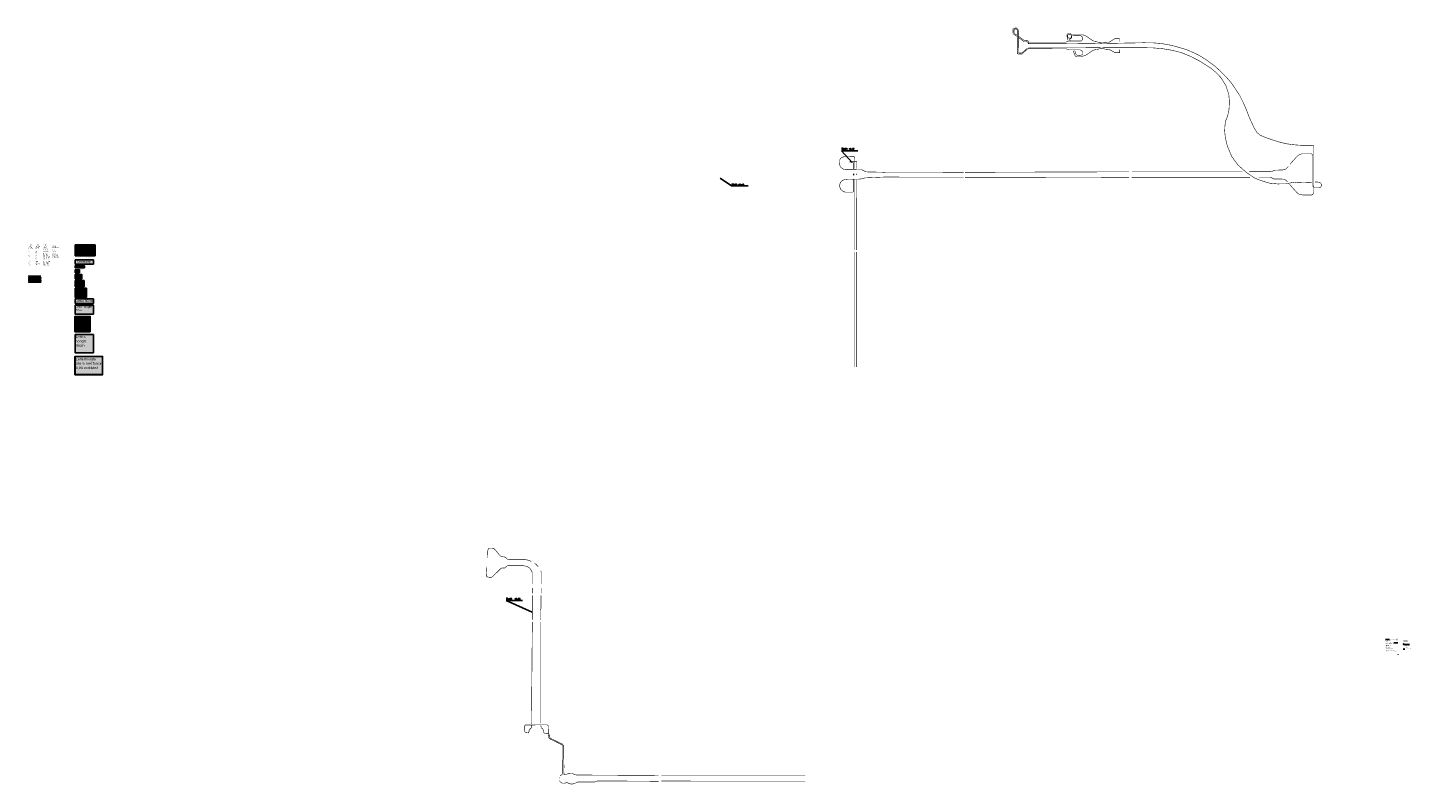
# Model space of a CAD drawing. Header units: metres. Extents: x 361 to 51037, y -10671 to 4094.
# Tile 1 of 2: x 361 to 18396, y -5756 to 4094. Entities that reach past the tile are written whole.
import ezdxf
from ezdxf.enums import TextEntityAlignment as Align

# ---------------------------------------------------------------- set-up
doc = ezdxf.new("R2010")
doc.units = ezdxf.units.M
doc.linetypes.add('ACAD_ISO03W100', pattern=[30, 12, -18])
doc.layers.add('Tekenwerk', color=18, linetype='Continuous')
doc.styles.add('SASBO', font='TXT.SHX')
doc.styles.add('style1', font='swiss.ttf')
doc.styles.add('TXT', font='technic_.ttf', dxfattribs={"width": 0.9, "height": 1.35})

# ---------------------------------------------------------------- blocks, each defined once
blk = doc.blocks.new('Tekstbord type A')
h = blk.add_hatch(color=2)
edge = h.paths.add_edge_path()
edge.add_line((3.5, -20), (56.5, -20))
edge.add_arc((56.5, -16.5), 3.5, 270, 360)
edge.add_line((60, -16.5), (60, 16.5))
edge.add_arc((56.5, 16.5), 3.5, 0, 90)
edge.add_line((56.5, 20), (3.5, 20))
edge.add_arc((3.5, 16.5), 3.5, 90, 180)
edge.add_line((0, 16.5), (0, -16.5))
edge.add_arc((3.5, -16.5), 3.5, 180, 270)
blk.add_lwpolyline([(3.5, -20), (56.5, -20, 0.4142136), (60, -16.5), (60, 16.5, 0.4142136), (56.5, 20), (3.5, 20, 0.4142136), (0, 16.5), (0, -16.5, 0.4142136)], format="xyb", close=True)
at = {"color": 18, "const_width": 1}
blk.add_lwpolyline([(3.5, -17.5), (56.5, -17.5, 0.4142136), (57.5, -16.5), (57.5, 16.5, 0.4142136), (56.5, 17.5), (3.5, 17.5, 0.4142136), (2.5, 16.5), (2.5, -16.5, 0.4142136)], format="xyb", close=True, dxfattribs=at)
blk = doc.blocks.new('Tekstbord type B')
h = blk.add_hatch(color=2)
edge = h.paths.add_edge_path()
edge.add_line((3.5, -30), (86.5, -30))
edge.add_arc((86.5, -26.5), 3.5, 270, 360)
edge.add_line((90, -26.5), (90, 26.5))
edge.add_arc((86.5, 26.5), 3.5, 0, 90)
edge.add_line((86.5, 30), (3.5, 30))
edge.add_arc((3.5, 26.5), 3.5, 90, 180)
edge.add_line((0, 26.5), (0, -26.5))
edge.add_arc((3.5, -26.5), 3.5, 180, 270)
blk.add_lwpolyline([(3.5, -30), (86.5, -30, 0.4142136), (90, -26.5), (90, 26.5, 0.4142136), (86.5, 30), (3.5, 30, 0.4142136), (0, 26.5), (0, -26.5, 0.4142136)], format="xyb", close=True)
at = {"color": 18, "const_width": 1}
blk.add_lwpolyline([(3.5, -27.5), (86.5, -27.5, 0.4142136), (87.5, -26.5), (87.5, 26.5, 0.4142136), (86.5, 27.5), (3.5, 27.5, 0.4142136), (2.5, 26.5), (2.5, -26.5, 0.4142136)], format="xyb", close=True, dxfattribs=at)
blk = doc.blocks.new('Tekstbord type C')
h = blk.add_hatch(color=2)
edge = h.paths.add_edge_path()
edge.add_line((3.5, -40), (116.5, -40))
edge.add_arc((116.5, -36.5), 3.5, 270, 360)
edge.add_line((120, -36.5), (120, 36.5))
edge.add_arc((116.5, 36.5), 3.5, 0, 90)
edge.add_line((116.5, 40), (3.5, 40))
edge.add_arc((3.5, 36.5), 3.5, 90, 180)
edge.add_line((0, 36.5), (0, -36.5))
edge.add_arc((3.5, -36.5), 3.5, 180, 270)
blk.add_lwpolyline([(3.5, -40), (116.5, -40, 0.4142136), (120, -36.5), (120, 36.5, 0.4142136), (116.5, 40), (3.5, 40, 0.4142136), (0, 36.5), (0, -36.5, 0.4142136)], format="xyb", close=True)
at = {"color": 18, "const_width": 1}
blk.add_lwpolyline([(3.5, -37.5), (116.5, -37.5, 0.4142136), (117.5, -36.5), (117.5, 36.5, 0.4142136), (116.5, 37.5), (3.5, 37.5, 0.4142136), (2.5, 36.5), (2.5, -36.5, 0.4142136)], format="xyb", close=True, dxfattribs=at)
blk = doc.blocks.new('Tekstbord type D')
h = blk.add_hatch(color=2)
edge = h.paths.add_edge_path()
edge.add_line((3.5, -60), (146.5, -60))
edge.add_arc((146.5, -56.5), 3.5, 270, 360)
edge.add_line((150, -56.5), (150, 56.5))
edge.add_arc((146.5, 56.5), 3.5, 0, 90)
edge.add_line((146.5, 60), (3.5, 60))
edge.add_arc((3.5, 56.5), 3.5, 90, 180)
edge.add_line((0, 56.5), (0, -56.5))
edge.add_arc((3.5, -56.5), 3.5, 180, 270)
blk.add_lwpolyline([(3.5, -60), (146.5, -60, 0.4142136), (150, -56.5), (150, 56.5, 0.4142136), (146.5, 60), (3.5, 60, 0.4142136), (0, 56.5), (0, -56.5, 0.4142136)], format="xyb", close=True)
at = {"color": 18, "const_width": 1}
blk.add_lwpolyline([(3.5, -57.5), (146.5, -57.5, 0.4142136), (147.5, -56.5), (147.5, 56.5, 0.4142136), (146.5, 57.5), (3.5, 57.5, 0.4142136), (2.5, 56.5), (2.5, -56.5, 0.4142136)], format="xyb", close=True, dxfattribs=at)
blk = doc.blocks.new('Tekstbord type E')
h = blk.add_hatch(color=2)
edge = h.paths.add_edge_path()
edge.add_line((3.5, -30), (236.5, -30))
edge.add_arc((236.5, -26.5), 3.5, 270, 360)
edge.add_line((240, -26.5), (240, 26.5))
edge.add_arc((236.5, 26.5), 3.5, 0, 90)
edge.add_line((236.5, 30), (3.5, 30))
edge.add_arc((3.5, 26.5), 3.5, 90, 180)
edge.add_line((0, 26.5), (0, -26.5))
edge.add_arc((3.5, -26.5), 3.5, 180, 270)
blk.add_lwpolyline([(3.5, -30), (236.5, -30, 0.4142136), (240, -26.5), (240, 26.5, 0.4142136), (236.5, 30), (3.5, 30, 0.4142136), (0, 26.5), (0, -26.5, 0.4142136)], format="xyb", close=True)
at = {"color": 18, "const_width": 1}
blk.add_lwpolyline([(3.5, -27.5), (236.5, -27.5, 0.4142136), (237.5, -26.5), (237.5, 26.5, 0.4142136), (236.5, 27.5), (3.5, 27.5, 0.4142136), (2.5, 26.5), (2.5, -26.5, 0.4142136)], format="xyb", close=True, dxfattribs=at)
blk = doc.blocks.new('Tekstbord type F')
h = blk.add_hatch(color=2)
edge = h.paths.add_edge_path()
edge.add_line((3.5, -60), (236.5, -60))
edge.add_arc((236.5, -56.5), 3.5, 270, 360)
edge.add_line((240, -56.5), (240, 56.5))
edge.add_arc((236.5, 56.5), 3.5, 0, 90)
edge.add_line((236.5, 60), (3.5, 60))
edge.add_arc((3.5, 56.5), 3.5, 90, 180)
edge.add_line((0, 56.5), (0, -56.5))
edge.add_arc((3.5, -56.5), 3.5, 180, 270)
blk.add_lwpolyline([(3.5, -60), (236.5, -60, 0.4142136), (240, -56.5), (240, 56.5, 0.4142136), (236.5, 60), (3.5, 60, 0.4142136), (0, 56.5), (0, -56.5, 0.4142136)], format="xyb", close=True)
at = {"color": 18, "const_width": 1}
blk.add_lwpolyline([(3.5, -57.5), (236.5, -57.5, 0.4142136), (237.5, -56.5), (237.5, 56.5, 0.4142136), (236.5, 57.5), (3.5, 57.5, 0.4142136), (2.5, 56.5), (2.5, -56.5, 0.4142136)], format="xyb", close=True, dxfattribs=at)
blk = doc.blocks.new('Tekstbord type G')
h = blk.add_hatch(color=2)
edge = h.paths.add_edge_path()
edge.add_line((3.5, -120), (236.5, -120))
edge.add_arc((236.5, -116.5), 3.5, 270, 360)
edge.add_line((240, -116.5), (240, 116.5))
edge.add_arc((236.5, 116.5), 3.5, 0, 90)
edge.add_line((236.5, 120), (3.5, 120))
edge.add_arc((3.5, 116.5), 3.5, 90, 180)
edge.add_line((0, 116.5), (0, -116.5))
edge.add_arc((3.5, -116.5), 3.5, 180, 270)
blk.add_lwpolyline([(3.5, -120), (236.5, -120, 0.4142136), (240, -116.5), (240, 116.5, 0.4142136), (236.5, 120), (3.5, 120, 0.4142136), (0, 116.5), (0, -116.5, 0.4142136)], format="xyb", close=True)
at = {"color": 18, "const_width": 1}
blk.add_lwpolyline([(3.5, -117.5), (236.5, -117.5, 0.4142136), (237.5, -116.5), (237.5, 116.5, 0.4142136), (236.5, 117.5), (3.5, 117.5, 0.4142136), (2.5, 116.5), (2.5, -116.5, 0.4142136)], format="xyb", close=True, dxfattribs=at)
blk = doc.blocks.new('Tekst omleiding 240cm')
h = blk.add_hatch(color=2)
edge = h.paths.add_edge_path()
edge.add_line((4, -30), (237, -30))
edge.add_arc((237, -26), 3.5, 270, 360)
edge.add_line((240, -26), (240, 26))
edge.add_arc((237, 26), 3.5, 0, 90)
edge.add_line((237, 30), (4, 30))
edge.add_arc((4, 26), 3.5, 90, 180)
edge.add_line((0, 26), (0, -26))
edge.add_arc((4, -26), 3.5, 180, 270)
blk.add_lwpolyline([(4, -30), (236, -30, 0.414214), (240, -26), (240, 26, 0.414214), (236, 30), (4, 30, 0.414214), (0, 26), (0, -26, 0.414214)], format="xyb", close=True)
at = {"color": 18, "const_width": 1}
blk.add_lwpolyline([(4, -28), (236, -28, 0.414214), (238, -26), (238, 26, 0.414214), (236, 28), (4, 28, 0.414214), (2, 26), (2, -26, 0.414214)], format="xyb", close=True, dxfattribs=at)
at = {"color": 18, "style": 'style1'}
blk.add_text('Omleiding', height=30, dxfattribs=at).set_placement((23, -11))
blk = doc.blocks.new('Tekst Omleiding 120cm')
h = blk.add_hatch(color=2)
edge = h.paths.add_edge_path()
edge.add_line((2, -15), (118, -15))
edge.add_arc((118, -13), 1.75, 270, 360)
edge.add_line((120, -13), (120, 13))
edge.add_arc((118, 13), 1.75, 0, 90)
edge.add_line((118, 15), (2, 15))
edge.add_arc((2, 13), 1.75, 90, 180)
edge.add_line((0, 13), (0, -13))
edge.add_arc((2, -13), 1.75, 180, 270)
blk.add_lwpolyline([(2, -15), (118, -15, 0.414214), (120, -13), (120, 13, 0.414214), (118, 15), (2, 15, 0.414214), (0, 13), (0, -13, 0.414214)], format="xyb", close=True)
at = {"color": 18, "const_width": 0.5}
blk.add_lwpolyline([(2, -14), (118, -14, 0.414214), (119, -13), (119, 13, 0.414214), (118, 14), (2, 14, 0.414214), (1, 13), (1, -13, 0.414214)], format="xyb", close=True, dxfattribs=at)
at = {"color": 18, "style": 'style1'}
blk.add_text('Omleiding', height=15, dxfattribs=at).set_placement((12, -6))
blk = doc.blocks.new('tekstbord_klapbord')
h = blk.add_hatch(color=2)
h.paths.add_polyline_path([(198, 200), (2, 200, 0.414214), (0, 198), (0, 2, 0.414214), (2, 0), (198, 0, 0.414214), (200, 2), (200, 198, 0.414214)])
h.paths.add_polyline_path([(198, 197), (198, 3, -0.414214), (197, 2), (3, 2, -0.414214), (2, 3), (2, 197, -0.414214), (3, 198), (197, 198, -0.414214)], flags=16)
h.paths.add_polyline_path([(197, 196), (197, 4, -0.414214), (196, 3), (4, 3, -0.414214), (3, 4), (3, 196, -0.414214), (4, 197), (196, 197, -0.414214)], flags=0)
h = blk.add_hatch(color=18)
h.paths.add_polyline_path([(197, 198), (3, 198, 0.414214), (2, 197), (2, 3, 0.414214), (3, 2), (197, 2, 0.414214), (198, 3), (198, 197, 0.414214)])
h.paths.add_polyline_path([(197, 196), (197, 4, -0.414214), (196, 3), (4, 3, -0.414214), (3, 4), (3, 196, -0.414214), (4, 197), (196, 197, -0.414214)], flags=16)
for points in [[(2, 200), (198, 200, -0.414214), (200, 198), (200, 2, -0.414214), (198, 0), (2, 0, -0.414214), (0, 2), (0, 198, -0.414214)], [(3, 198), (197, 198, -0.414214), (198, 197), (198, 3, -0.414214), (197, 2), (3, 2, -0.414214), (2, 3), (2, 197, -0.414214)], [(4, 197), (196, 197, -0.414214), (197, 196), (197, 4, -0.414214), (196, 3), (4, 3, -0.414214), (3, 4), (3, 196, -0.414214)]]:
    blk.add_lwpolyline(points, format="xyb", close=True)
blk = doc.blocks.new('tekstbord type H')
h = blk.add_hatch(color=2)
h.paths.add_polyline_path([(358, 240), (2, 240, 0.414214), (0, 238), (0, 2, 0.414214), (2, 0), (358, 0, 0.414214), (360, 2), (360, 238, 0.414214)])
h.paths.add_polyline_path([(358, 237), (358, 3, -0.414214), (357, 2), (3, 2, -0.414214), (2, 3), (2, 237, -0.414214), (3, 238), (357, 238, -0.414214)], flags=16)
h.paths.add_polyline_path([(357, 236), (357, 4, -0.414214), (356, 3), (4, 3, -0.414214), (3, 4), (3, 236, -0.414214), (4, 237), (356, 237, -0.414214)], flags=0)
h = blk.add_hatch(color=18)
h.paths.add_polyline_path([(357, 238), (3, 238, 0.414214), (2, 237), (2, 3, 0.414214), (3, 2), (357, 2, 0.414214), (358, 3), (358, 237, 0.414214)])
h.paths.add_polyline_path([(357, 236), (357, 4, -0.414214), (356, 3), (4, 3, -0.414214), (3, 4), (3, 236, -0.414214), (4, 237), (356, 237, -0.414214)], flags=16)
for points in [[(2, 240), (358, 240, -0.414214), (360, 238), (360, 2, -0.414214), (358, 0), (2, 0, -0.414214), (0, 2), (0, 238, -0.414214)], [(3, 238), (357, 238, -0.414214), (358, 237), (358, 3, -0.414214), (357, 2), (3, 2, -0.414214), (2, 3), (2, 237, -0.414214)], [(4, 237), (356, 237, -0.414214), (357, 236), (357, 4, -0.414214), (356, 3), (4, 3, -0.414214), (3, 4), (3, 236, -0.414214)]]:
    blk.add_lwpolyline(points, format="xyb", close=True)
blk = doc.blocks.new('Tabel Letterhoogtes borden')
for points in [[(0, 144), (0, 0)], [(0, 144), (262, 144)], [(0, 131), (262, 131)], [(0, 118), (262, 118)], [(0, 105), (262, 105)], [(0, 92), (262, 92)], [(0, 78), (262, 78)], [(0, 65), (262, 65)], [(0, 52), (262, 52)], [(0, 39), (262, 39)], [(0, 26), (262, 26)], [(0, 13), (262, 13)], [(0, 0), (262, 0)], [(43, 144), (43, 0)], [(149, 144), (149, 0)], [(168, 131), (168, 0)], [(187, 144), (187, 0)], [(205, 131), (205, 0)], [(224, 144), (224, 0)], [(262, 144), (262, 0)]]:
    blk.add_lwpolyline(points)
at = {"color": 5, "style": 'style1'}
for s, p in [('A**', (191, 122)), ('305', (190, 109)), ('170', (190, 96)), ('140', (190, 83)), ('140', (190, 69)), ('110', (190, 56)), ('110', (190, 43)), ('50', (192, 17)), ('80', (192, 30)), ('36', (192, 4))]:
    blk.add_text(s, height=5, dxfattribs=at).set_placement(p)
at = {"color": 5, "char_height": 5, "style": 'style1'}
for s, insert, width, attachment_point in [('{\\C256;Max snelheid}', (2, 140), 210.29, 1), ('{\\C256;Wegcategorie}', (45, 140), 210.29, 1), ('{\\C256;Nationale stroomweg}', (45, 114), 210.29, 1), ('{\\C256;Regionale stroomweg}', (45, 101), 210.29, 1), ('{\\C256;Gebiedsontsluitingsweg bubeko}', (45, 88), 210.29, 1), ('{\\C256;Gebiedsontsluitingsweg bibeko}', (45, 75), 210.29, 1), ('{\\C256;Erftoegangsweg bubeko}', (45, 62), 210.29, 1), ('{\\C256;Gebiedsontsluitingsweg bibeko}', (45, 49), 210.29, 1), ('{\\C256;Erftoegangsweg bibeko}', (45, 35), 210.29, 1), ('{\\C256;Fietspad *}', (45, 22), 210.29, 1), ('{\\C256;Voetpad *}', (45, 9), 210.29, 1), ('{\\C256;Permanent}', (152, 140), 210.29, 1), ('{\\C256;360}', (158, 111), 18.67, 5), ('{\\C256;200}', (158, 98), 18.67, 5), ('{\\C256;170}', (158, 85), 18.67, 5), ('{\\C256;170}', (158, 72), 18.67, 5), ('{\\C256;140}', (158, 59), 18.67, 5), ('{\\C256;140}', (158, 46), 18.67, 5), ('{\\C256;110}', (158, 33), 18.67, 5), ('{\\C256;50}', (158, 20), 18.67, 5), ('{\\C256;36}', (158, 7), 18.67, 5), ('{\\C256;A}', (156, 127), 210.29, 1), ('{\\C256;270}', (177, 111), 18.67, 5), ('{\\C256;150}', (177, 98), 18.67, 5), ('{\\C256;128}', (177, 85), 18.67, 5), ('{\\C256;128}', (177, 72), 18.67, 5), ('{\\C256;105}', (177, 59), 18.67, 5), ('{\\C256;105}', (177, 46), 18.67, 5), ('{\\C256;83}', (177, 33), 18.67, 5), ('{\\C256;38}', (177, 20), 18.67, 5), ('{\\C256;27}', (177, 7), 18.67, 5), ('{\\C256;a}', (175, 127), 210.29, 1), ('{\\C256;Tijdelijk}', (193, 140), 210.29, 1), ('{\\C256;229}', (215, 111), 18.67, 5), ('{\\C256;128}', (215, 98), 18.67, 5), ('{\\C256;105}', (215, 85), 18.67, 5), ('{\\C256;105}', (215, 72), 18.67, 5), ('{\\C256;83}', (215, 59), 18.67, 5), ('{\\C256;83}', (215, 46), 18.67, 5), ('{\\C256;60}', (215, 33), 18.67, 5), ('{\\C256;38}', (215, 20), 18.67, 5), ('{\\C256;27}', (215, 7), 18.67, 5), ('{\\C256;a}', (213, 127), 210.29, 1), ('{\\C256;Routebord}', (227, 140), 210.29, 1), ('{\\C256;270}', (243, 111), 37.5, 5), ('{\\C256;270}', (243, 98), 37.5, 5), ('{\\C256;270}', (243, 85), 37.5, 5), ('{\\C256;270}', (243, 72), 37.5, 5), ('{\\C256;270}', (243, 59), 37.5, 5), ('{\\C256;270}', (243, 46), 37.5, 5), ('{\\C256;180}', (243, 33), 37.5, 5), ('{\\C256;180}', (243, 20), 37.5, 5), ('{\\C256;180}', (243, 7), 37.5, 5), ("{\\C256;* indien tekst op hetzelfde bord als voor auto's dan de letterhoogte van die voor de auto's gebruiken.}", (45, -4), 210.29, 1), ('{\\C256;** Officieel mag je de tekst verkleinen met factor 0,94}', (45, -21), 210.29, 1)]:
    blk.add_mtext(s, dxfattribs=dict(at, insert=insert, width=width, attachment_point=attachment_point))
at = {"char_height": 5, "width": 210.29, "attachment_point": 1, "style": 'style1'}
for s, insert in [('100 / 120 ', (2, 114)), ('100  ', (2, 101)), ('80', (2, 88)), ('70 ', (2, 75)), ('60 ', (2, 62)), ('50', (2, 49)), ('30', (2, 35))]:
    blk.add_mtext(s, dxfattribs=dict(at, insert=insert))
blk = doc.blocks.new('titel1')
h = blk.add_hatch(color=30)
h.paths.add_polyline_path([(-169, 8, 0.414214), (-170, 7), (-170, 1, 0.414214), (-169, 0), (-158, 0), (-154, 4), (-158, 8)])
h.paths.add_polyline_path([(-169, 8, 0.414214), (-170, 7), (-170, 1, 0.412693), (-169, 0), (-158, 0), (-155, 4), (-159, 8)], flags=16)
h.paths.add_polyline_path([(-164, 7), (-159, 7), (-159, 5), (-161, 5), (-162, 1), (-164, 1), (-162, 5), (-165, 5)], flags=0)
h.paths.add_polyline_path([(-167, 7), (-166, 3), (-166, 3), (-165, 5), (-163, 5), (-165, 1), (-167, 1), (-168, 7)], flags=0)
blk.add_hatch(color=5).paths.add_polyline_path([(0, 0), (0, 8), (-158, 8), (-158, 8), (-155, 4), (-158, 0), (-158, 0)])
at = {"color": 5}
blk.add_lwpolyline([(0, 8), (-158, 8), (-158, 8), (-155, 4), (-158, 0), (-158, 0), (0, 0), (0, 8)], close=True, dxfattribs=at)
at = {"color": 5, "insert": (-4, 4), "char_height": 3, "width": 100.17, "attachment_point": 6, "style": 'style1'}
blk.add_mtext('{\\C255;LEGENDA}', dxfattribs=at)
blk = doc.blocks.new('titel2')
h = blk.add_hatch(color=30)
h.paths.add_polyline_path([(-169, 8, 0.414214), (-170, 7), (-170, 1, 0.414214), (-169, 0), (-158, 0), (-154, 4), (-158, 8)])
h.paths.add_polyline_path([(-169, 8, 0.414214), (-170, 7), (-170, 1, 0.412693), (-169, 0), (-158, 0), (-155, 4), (-159, 8)], flags=16)
h.paths.add_polyline_path([(-164, 7), (-159, 7), (-159, 5), (-161, 5), (-162, 1), (-164, 1), (-162, 5), (-165, 5)], flags=0)
h.paths.add_polyline_path([(-167, 7), (-166, 3), (-166, 3), (-165, 5), (-163, 5), (-165, 1), (-167, 1), (-168, 7)], flags=0)
blk.add_hatch(color=5).paths.add_polyline_path([(0, 0), (0, 8), (-158, 8), (-158, 8), (-155, 4), (-158, 0), (-158, 0)])
at = {"color": 5}
blk.add_lwpolyline([(0, 8), (-158, 8), (-158, 8), (-155, 4), (-158, 0), (-158, 0), (0, 0), (0, 8)], close=True, dxfattribs=at)
at = {"color": 5, "insert": (-4, 4), "char_height": 3, "width": 100.17, "attachment_point": 6, "style": 'style1'}
blk.add_mtext('{\\C255;BIJBEHORENDE TEKENING(EN)}', dxfattribs=at)
blk = doc.blocks.new('titel3')
h = blk.add_hatch(color=30)
h.paths.add_polyline_path([(-169, 8, 0.414214), (-170, 7), (-170, 1, 0.414214), (-169, 0), (-158, 0), (-154, 4), (-158, 8)])
h.paths.add_polyline_path([(-169, 8, 0.414214), (-170, 7), (-170, 1, 0.412693), (-169, 0), (-158, 0), (-155, 4), (-159, 8)], flags=16)
h.paths.add_polyline_path([(-164, 7), (-159, 7), (-159, 5), (-161, 5), (-162, 1), (-164, 1), (-162, 5), (-165, 5)], flags=0)
h.paths.add_polyline_path([(-167, 7), (-166, 3), (-166, 3), (-165, 5), (-163, 5), (-165, 1), (-167, 1), (-168, 7)], flags=0)
blk.add_hatch(color=5).paths.add_polyline_path([(0, 0), (0, 8), (-158, 8), (-158, 8), (-155, 4), (-158, 0), (-158, 0)])
at = {"color": 5}
blk.add_lwpolyline([(0, 8), (-158, 8), (-158, 8), (-155, 4), (-158, 0), (-158, 0), (0, 0), (0, 8)], close=True, dxfattribs=at)
at = {"color": 5, "insert": (-4, 4), "char_height": 3, "width": 100.17, "attachment_point": 6, "style": 'style1'}
blk.add_mtext('{\\C255;OPMERKING(EN)}', dxfattribs=at)
blk = doc.blocks.new('titel4')
h = blk.add_hatch(color=30)
h.paths.add_polyline_path([(-169, 8, 0.414214), (-170, 7), (-170, 1, 0.414214), (-169, 0), (-158, 0), (-154, 4), (-158, 8)])
h.paths.add_polyline_path([(-169, 8, 0.414214), (-170, 7), (-170, 1, 0.412693), (-169, 0), (-158, 0), (-155, 4), (-159, 8)], flags=16)
h.paths.add_polyline_path([(-164, 7), (-159, 7), (-159, 5), (-161, 5), (-162, 1), (-164, 1), (-162, 5), (-165, 5)], flags=0)
h.paths.add_polyline_path([(-167, 7), (-166, 3), (-166, 3), (-165, 5), (-163, 5), (-165, 1), (-167, 1), (-168, 7)], flags=0)
blk.add_hatch(color=5).paths.add_polyline_path([(0, 0), (0, 8), (-158, 8), (-158, 8), (-155, 4), (-158, 0), (-158, 0)])
at = {"color": 5}
blk.add_lwpolyline([(0, 8), (-158, 8), (-158, 8), (-155, 4), (-158, 0), (-158, 0), (0, 0), (0, 8)], close=True, dxfattribs=at)
at = {"color": 5, "insert": (-4, 4), "char_height": 3, "width": 100.17, "attachment_point": 6, "style": 'style1'}
blk.add_mtext('{\\C255;OPDRACHTGEVER}', dxfattribs=at)
blk = doc.blocks.new('attentie2')
at = {"layer": 'Tekenwerk'}
h = blk.add_hatch(color=2, dxfattribs=at)
h.paths.add_polyline_path([(-9, -6, 1), (1, -6, 1)])
h.paths.add_polyline_path([(1, -6, -1), (-9, -6, -1)], flags=16)
h.paths.add_polyline_path([(1, -6, -1), (-9, -6, -1)], flags=0)
h.paths.add_polyline_path([(-1, -5, -0.528828), (0, -5), (0, -7, -0.528828), (-1, -8), (-5, -7, -0.83168), (-5, -6)], flags=0)
h.paths.add_polyline_path([(-6, -6, -1), (-8, -6, -1)], flags=0)
h = blk.add_hatch(color=18, dxfattribs=at)
h.paths.add_polyline_path([(-9, -6, 1), (1, -6, 1)])
h.paths.add_polyline_path([(1, -6, -1), (-9, -6, -1)], flags=16)
h.paths.add_polyline_path([(-1, -5, -0.528828), (0, -5), (0, -7, -0.528828), (-1, -8), (-5, -7, -0.83168), (-5, -6)], flags=0)
h.paths.add_polyline_path([(-6, -6, -1), (-8, -6, -1)], flags=0)
at = {"layer": 'Tekenwerk', "color": 18}
for p, q in [((-1, -5), (-5, -6)), ((-5, -7), (-1, -8)), ((0, -5), (0, -7))]:
    blk.add_line(p, q, dxfattribs=at)
for centre, radius in [((-4, -6), 5.16), ((-4, -6), 5.05), ((-4, -6), 4.84), ((-7, -6), 0.78)]:
    blk.add_circle(centre, radius, dxfattribs=at)
for centre, radius, start, end in [((-5, -6), 0.52, 100.5008, 259.4992), ((-1, -5), 0.377, 0, 111.4846), ((-1, -7), 0.377, 248.5154, 0)]:
    blk.add_arc(centre, radius, start, end, dxfattribs=at)

msp = doc.modelspace()

# ---------------------------------------------------------------- hatches: boundary and pattern name
h = msp.add_hatch(color=30)
h.paths.add_polyline_path([(362, 867, 0.414214), (361, 866), (361, 861, 0.414214), (362, 860), (373, 860), (377, 863), (373, 867)])
h.paths.add_polyline_path([(362, 867, 0.414214), (361, 866), (361, 861, 0.412693), (362, 860), (373, 860), (376, 863), (373, 867)], flags=16)
h.paths.add_polyline_path([(367, 866), (372, 866), (372, 865), (370, 865), (369, 860), (367, 860), (369, 865), (366, 865)], flags=0)
h.paths.add_polyline_path([(364, 866), (365, 862), (365, 862), (366, 865), (368, 865), (366, 860), (364, 860), (363, 866)], flags=0)
msp.add_hatch(color=5).paths.add_polyline_path([(531, 867), (373, 867), (373, 867), (376, 864), (373, 860), (373, 860), (531, 860)])

# ---------------------------------------------------------------- linework, layer by layer
at = {"color": 5, "linetype": 'ACAD_ISO03W100', "ltscale": 0.05}
for p, q in [((13389, 3900, -181986093), (13393, 3895)), ((13393, 3895), (13403, 3891))]:
    msp.add_line(p, q, dxfattribs=at)
at = {"color": 18}
msp.add_line((18211, -4065), (18211, -4060), dxfattribs=at)
at = {"color": 5, "linetype": 'ACAD_ISO03W100', "ltscale": 0.05, "const_width": 7, "flags": 128}
for points, elevation in [([(13246, 3981), (13208, 4006), (13201, 4012), (13196, 4021), (13196, 4030), (13196, 4070), (13196, 4078), (13207, 4084), (13224, 4090), (13232, 4090), (13241, 4090), (13244, 4086), (13253, 4079), (13260, 4070), (13262, 4063), (13265, 4048)], 181986093), ([(13215, 4018), (13210, 4027), (13208, 4036), (13207, 4045), (13207, 4066), (13211, 4071), (13219, 4078), (13229, 4078), (13240, 4078), (13243, 4075), (13246, 4070), (13249, 4066), (13251, 4058), (13252, 4050)], 7), ([(13245, 3997), (13215, 4018)], 7), ([(13252, 3774), (13252, 4050)], 7), ([(13266, 3772), (13265, 4048)], 7), ([(13401, 3911), (13399, 3915), (13397, 3917), (13394, 3920), (13392, 3921), (13389, 3923), (13384, 3924), (13377, 3925), (13352, 3925), (13348, 3926), (13341, 3929), (13270, 3980)], 7), ([(13962, 4001), (13959, 4002), (13955, 4004), (13951, 4008), (13947, 4012), (13942, 4016), (13935, 4018), (13924, 4019), (13914, 4018), (13906, 4013), (13901, 4006), (13898, 3995), (13898, 3984), (13903, 3972), (13912, 3963), (13923, 3959), (13935, 3957), (13944, 3958), (13951, 3965), (13953, 3972), (13953, 3978), (13954, 3983), (13957, 3987), (13960, 3988)], 7), ([(13940, 3926), (13932, 3946), (13943, 3950), (13952, 3953), (13958, 3964), (13960, 3976), (13954, 3994), (13945, 4002), (13933, 4008), (13923, 4008), (13914, 4004), (13906, 3992), (13906, 3984), (13907, 3952), (13910, 3936), (13914, 3926)], 181986093), ([(13252, 3774), (13252, 3759), (13254, 3757), (13257, 3755), (13265, 3751), (13269, 3751), (13310, 3751), (13313, 3752), (13319, 3757), (13328, 3765), (13396, 3829), (13886, 3832)], 7), ([(13266, 3772), (13268, 3767), (13268, 3767), (13278, 3765), (13301, 3765), (13306, 3765), (13311, 3767), (13316, 3770), (13328, 3779), (13367, 3818), (13375, 3818)], 7), ([(13403, 3891), (13388, 3903), (13386, 3906), (13383, 3908), (13380, 3910), (13377, 3912), (13373, 3913), (13366, 3914), (13341, 3914), (13337, 3915), (13329, 3919), (13270, 3964)], 7), ([(13891, 3910), (13888, 3908), (13884, 3906), (13878, 3905), (13418, 3905), (13410, 3905), (13406, 3905), (13404, 3908), (13401, 3911)], 7), ([(13893, 3889), (13403, 3891)], 7), ([(13978, 3794), (14003, 3731), (14005, 3726), (14014, 3721), (14028, 3719), (14082, 3719), (14109, 3725)], 181986093), ([(16794, 2058), (16896, 1944), (16911, 1932), (16929, 1924), (16942, 1921), (16973, 1916), (17003, 1916), (17078, 1916), (17087, 1917), (17095, 1920), (17103, 1929), (17110, 1939), (17114, 1951), (17114, 2546), (17111, 2554), (17108, 2557), (17105, 2559), (17099, 2561), (17089, 2562), (16972, 2562), (16896, 2566), (16824, 2573), (16745, 2585), (16658, 2607), (16563, 2637), (16486, 2664), (16415, 2694), (16375, 2727), (16340, 2781), (16275, 2920), (16239, 3016), (16203, 3099), (16148, 3211), (16097, 3290), (16043, 3370), (15974, 3450), (15902, 3522), (15824, 3594), (15703, 3682), (15612, 3738), (15481, 3798), (15407, 3823), (15291, 3856), (15217, 3872), (15125, 3888), (15027, 3896), (14897, 3898), (14362, 3888), (14322, 3884)], 7), ([(14372, 3833), (14925, 3833), (15024, 3831), (15144, 3820), (15270, 3799), (15384, 3771), (15511, 3719), (15620, 3663), (15762, 3574), (15841, 3510), (15903, 3444), (15968, 3340), (16006, 3227), (16014, 3128), (16008, 3021), (15990, 2942), (15967, 2886), (15956, 2824), (15952, 2750), (15960, 2667), (15986, 2556), (16044, 2417), (16123, 2309), (16236, 2208), (16340, 2138), (16426, 2103), (16535, 2070), (16642, 2060), (16757, 2062), (16827, 2077), (16862, 2083), (16894, 2077), (16929, 2077), (17025, 2080), (17084, 2080)], 7), ([(11504, 2212), (11280, 2217), (11221, 2248), (11017, 2245), (10999, 2248), (10988, 2251), (10966, 2265), (10950, 2279), (10938, 2304), (10933, 2327), (10935, 2344), (10936, 2367), (10946, 2389), (10969, 2406), (11002, 2417), (11035, 2421), (11111, 2420), (11123, 2419), (11127, 2413), (11128, 2405), (11127, 2393), (11127, 2378), (11127, 2357)], 7), ([(11066, 2350), (11161, 2350)], 7), ([(11127, 2357), (11127, 2258)], 7), ([(11161, 2350), (11161, 2258)], 7), ([(17127, 2084), (17164, 2084), (17185, 2081), (17201, 2073), (17208, 2064), (17212, 2052), (17211, 2037), (17207, 2024), (17200, 2016), (17186, 2011), (17166, 2009), (17130, 2009), (17125, 2010), (17118, 2013), (17111, 2017), (17106, 2022), (17102, 2029), (17100, 2045), (17100, 2428), (17099, 2437), (17096, 2442), (17092, 2446), (17085, 2450), (17074, 2452), (16958, 2452), (16945, 2448), (16923, 2440), (16905, 2429), (16890, 2413), (16803, 2316)], 7), ([(11066, 2339), (11114, 2339)], 7), ([(11114, 2339), (11115, 2256)], 7), ([(11114, 2193), (11114, 2173)], 7), ([(11590, 2213), (12551, 2212)], 7), ([(14707, 2218), (12571, 2211)], 7), ([(16180, 2218), (14743, 2218)], 7), ([(16781, 2287), (16761, 2267), (16746, 2253), (16732, 2247), (16706, 2242), (16652, 2240), (16613, 2240), (16599, 2237), (16583, 2230), (16573, 2224), (16562, 2221), (16537, 2219), (16272, 2219)], 7), ([(11114, 1984), (11114, 1957), (11101, 1952), (11022, 1952), (11003, 1955), (10993, 1959), (10970, 1972), (10954, 1986), (10942, 2012), (10937, 2034), (10939, 2053), (10946, 2076), (10960, 2092), (10977, 2107), (11009, 2117), (11040, 2122), (11116, 2121), (11161, 2122), (11202, 2123), (11232, 2129), (11265, 2138), (11297, 2140), (11504, 2149)], 7), ([(11114, 2115), (11114, 1984)], 7), ([(11127, 2117), (11127, 1671)], -408748804), ([(11159, 1620), (11161, 2117)], 7), ([(11590, 2149), (12551, 2148)], 7), ([(12571, 2147), (14707, 2142)], 7), ([(14740, 2142), (16284, 2142)], 7), ([(16395, 2143), (16545, 2143), (16564, 2140), (16580, 2131), (16595, 2124), (16614, 2124), (16700, 2123), (16722, 2121), (16740, 2114), (16757, 2102), (16770, 2087)], 7), ([(11127, 1671), (11127, 1202)], -408748804), ([(11159, 1202), (11159, 1620)], 7), ([(11127, 1173), (11127, 1154), (11126, -323)], 181985617), ([(11159, 1173), (11159, 1154), (11158, -324)], 181985617), ([(531, 867), (373, 867), (373, 867), (376, 864), (373, 860), (373, 860), (531, 860), (531, 867)], 7), ([(18279, -3891), (18334, -3891)], 7)]:
    msp.add_lwpolyline(points, dxfattribs=dict(at, elevation=elevation))
for points in [[(13891, 3818), (13375, 3818)], [(14023, 3737), (14016, 3747), (13999, 3794)], [(14295, 3812), (14372, 3833)], [(14321, 3899), (14453, 3907), (14519, 3950), (14528, 3951), (14583, 3951), (14583, 3914)], [(14328, 3833), (14394, 3815), (14444, 3810), (14471, 3800), (14521, 3770), (14584, 3770), (14584, 3806)], [(11125, 2193), (11125, 2174)], [(11159, 2195), (11159, 2175)], [(6663, -2831), (6628, -2831), (6609, -2824), (6597, -2814), (6589, -2802), (6576, -2797), (6550, -2794), (6541, -2793), (6526, -2790), (6516, -2782), (6446, -2699), (6435, -2688), (6425, -2684), (6410, -2682), (6376, -2681), (6366, -2685), (6362, -2690), (6358, -2697), (6354, -2716), (6349, -2807)], [(6920, -2854), (6903, -2846), (6877, -2837), (6845, -2832), (6799, -2831)], [(7013, -2926), (6999, -2909), (6985, -2895), (6971, -2883), (6964, -2877)], [(6342, -2924), (6335, -3037), (6335, -3046), (6340, -3051), (6351, -3057), (6363, -3059), (6384, -3062), (6400, -3061), (6417, -3052), (6436, -3033), (6524, -2947), (6529, -2942), (6535, -2941), (6551, -2940), (6564, -2941), (6571, -2941), (6580, -2938), (6586, -2935), (6590, -2929), (6597, -2920), (6602, -2916), (6607, -2913), (6614, -2911), (6626, -2910), (6660, -2910)], [(6799, -2910), (6824, -2911), (6847, -2916), (6864, -2921), (6880, -2928), (6894, -2936), (6910, -2952), (6925, -2981), (6931, -2996), (6932, -3007)], [(7050, -3005), (7049, -2992), (7047, -2982), (7044, -2977)], [(6922, -4965), (6923, -4940), (6934, -3644)], [(7041, -4963), (7040, -4937), (7040, -3641)], [(7345, -5596), (7345, -5546), (7345, -5546), (7345, -5546), (7346, -5533), (7346, -5533), (7346, -5531), (7346, -5531), (7346, -5518), (7344, -5467), (7342, -5251), (7326, -5232), (7169, -5157), (7157, -5135), (7153, -5103), (7139, -5097), (7124, -5097), (7101, -5094), (7081, -5082), (7078, -5058), (7071, -5033), (7050, -5021), (7045, -4990)]]:
    msp.add_lwpolyline(points, dxfattribs=at)
at = {"color": 1, "const_width": 7}
for points in [[(13891, 3818), (13921, 3805), (14070, 3805), (14090, 3796), (14099, 3783), (14101, 3767), (14099, 3749), (14091, 3740), (14078, 3734), (14066, 3731), (14049, 3731), (14040, 3732), (14023, 3737)], [(11590, 2213), (11504, 2212)], [(11590, 2149), (11504, 2149)], [(6799, -2831), (6663, -2831)], [(6660, -2910), (6799, -2910)], [(6932, -3007), (6932, -3147)], [(7050, -3147), (7050, -3005)], [(6933, -3199), (6933, -3271)], [(7049, -3271), (7049, -3199)], [(6934, -3297), (6934, -3512)], [(7040, -3511), (7041, -3486), (7045, -3472), (7048, -3454), (7048, -3297)]]:
    msp.add_lwpolyline(points, dxfattribs=at)
at = {"color": 1, "const_width": 7, "elevation": 181986093}
msp.add_lwpolyline([(14109, 3725), (14133, 3731), (14144, 3735), (14158, 3745), (14198, 3773), (14238, 3800), (14268, 3808), (14295, 3812)], dxfattribs=at)
at = {"layer": 'Tekenwerk', "color": 18}
for p, q in [((11099, 2338), (10960, 2493)), ((10960, 2493), (11174, 2493)), ((9381, 2137), (9528, 2036)), ((9528, 2036), (9744, 2036)), ((6934, -3513), (6592, -3363)), ((6592, -3363), (6806, -3363))]:
    msp.add_line(p, q, dxfattribs=at)
at = {"layer": 'Tekenwerk', "color": 1}
for points, const_width in [([(13960, 3987), (13981, 3989), (14076, 3989), (14083, 3987), (14092, 3980), (14098, 3972), (14101, 3964), (14102, 3952), (14101, 3943), (14096, 3934), (14089, 3926), (14079, 3920), (13929, 3920), (13915, 3919), (13908, 3918), (13901, 3916), (13898, 3914), (13893, 3911), (13892, 3910)], 7), ([(14321, 3899), (14297, 3907), (14286, 3913), (14274, 3917), (14263, 3917), (14250, 3919), (14238, 3923), (14224, 3933), (14196, 3951), (14168, 3970), (14150, 3983), (14142, 3989), (14130, 3994), (14117, 3998), (14107, 4000), (14089, 4001), (13962, 4001)], 7), ([(13886, 3832), (14328, 3833)], 7), ([(13893, 3889), (14322, 3884)], 7), ([(18279, -3882), (18334, -3882)], 2)]:
    msp.add_lwpolyline(points, dxfattribs=dict(at, const_width=const_width))
at = {"layer": 'Tekenwerk', "color": 5, "linetype": 'ACAD_ISO03W100', "ltscale": 0.05, "const_width": 7, "elevation": 181985495, "flags": 128}
for points in [[(6936, -3616), (6935, -3599), (6935, -3599), (6935, -3599), (6935, -3587), (6935, -3572), (6934, -3554), (6935, -3531), (6934, -3513), (6934, -3513)], [(7042, -3614), (7041, -3596), (7041, -3596), (7041, -3596), (7041, -3584), (7041, -3569), (7040, -3552), (7041, -3528), (7040, -3511), (7040, -3511)], [(7283, -5682), (7283, -5678), (7284, -5674), (7284, -5674), (7285, -5670)]]:
    msp.add_lwpolyline(points, dxfattribs=at)
at = {"layer": 'Tekenwerk', "color": 5, "linetype": 'ACAD_ISO03W100', "ltscale": 0.05, "const_width": 7, "flags": 128}
for points in [[(6857, -4983), (6841, -4985), (6831, -5003), (6829, -5043), (6832, -5064)], [(7145, -5006), (7141, -4992), (7126, -4982), (7097, -4982), (6857, -4983)], [(6891, -5074), (6892, -5055), (6901, -5038), (6921, -5020), (6922, -4990)], [(7145, -5006), (7141, -5112), (7145, -5135), (7151, -5156), (7167, -5167), (7315, -5239), (7326, -5251), (7332, -5266), (7330, -5515), (7328, -5572), (7328, -5617)], [(6832, -5064), (6841, -5077), (6856, -5084), (6879, -5087), (6891, -5074)], [(7288, -5708), (7289, -5710), (7294, -5718), (7302, -5726), (7312, -5733), (7319, -5738), (7329, -5742)], [(7295, -5645), (7305, -5638), (7315, -5633), (7322, -5628), (7327, -5622), (7328, -5617)], [(7329, -5742), (7361, -5740), (7388, -5734), (7412, -5746), (7436, -5752), (7464, -5751), (7494, -5740), (7522, -5727), (7748, -5725), (7785, -5712)], [(7501, -5635), (7453, -5615), (7411, -5614), (7382, -5625), (7366, -5633), (7346, -5627), (7345, -5596)], [(8580, -5641), (8484, -5640), (7501, -5635)], [(8580, -5717), (8484, -5716), (7785, -5712)], [(10490, -5642), (10490, -5642), (10490, -5642), (10490, -5642), (10490, -5642), (10490, -5642), (8613, -5641)], [(10490, -5715), (10490, -5715), (10490, -5715), (10490, -5715), (10490, -5715), (10490, -5715), (8613, -5714)]]:
    msp.add_lwpolyline(points, dxfattribs=at)

# ---------------------------------------------------------------- block references
for name, p in [('Tabel Letterhoogtes borden', (980, 1124)), ('Tekstbord type A', (978, 923)), ('Tekst omleiding 240cm', (979, 1044)), ('Tekst Omleiding 120cm', (979, 982)), ('Tekstbord type B', (978, 853)), ('Tekstbord type C', (978, 763)), ('Tekstbord type D', (978, 643)), ('Tekstbord type E', (978, 533)), ('Tekstbord type F', (978, 423)), ('Tekstbord type G', (978, -21))]:
    msp.add_blockref(name, p)
at = {"color": 18}
for name, p in [('titel4', (531, 840)), ('titel3', (531, 820)), ('titel2', (531, 800)), ('titel1', (531, 780))]:
    msp.add_blockref(name, p, dxfattribs=at)
at = {"color": 2}
for name, p in [('tekstbord_klapbord', (976, 136)), ('tekstbord type H', (977, -425))]:
    msp.add_blockref(name, p, dxfattribs=at)
at = {"layer": 'Tekenwerk', "color": 2, "rotation": 90}
msp.add_blockref('attentie2', (18277, -3927), dxfattribs=at)

# ---------------------------------------------------------------- texts
at = {"style": 'TXT'}
for s, p in [('TYPE A - 60 x 40 (aantal = 00)', (1025, 946)), ('TYPE B - 90 x 60 (aantal = 00)', (1023, 886)), ('TYPE C - 120 x 80 (aantal = 00)', (1038, 806)), ('TYPE D - 150 x 120 (aantal = 00)', (1053, 706)), ('TYPE E - 240 x 60 (aantal = 00)', (1098, 566)), ('TYPE F - 240 x 120 (aantal = 00)', (1098, 486)), ('TYPE G - 240 x 240 (aantal = 00)', (1033, 338)), ('TYPE G - 240 x 240 (aantal = 00)', (1098, 102)), ('TYPE G - 240 x 240 (aantal = 00)', (1035, -182))]:
    msp.add_text(s, height=5, dxfattribs=at).set_placement(p, align=Align.BOTTOM_CENTER)
at = {"char_height": 10, "width": 435.84, "attachment_point": 1, "style": 'style1'}
for s, insert in [('Maanden:\\Pjanuari\\Pfebruari\\Penzovoort\\P\\Pjan.\\Pfeb.\\Pmrt.\\Papr.\\Pmei\\Pjun.\\Pjul.\\Paug.\\Psep.\\Pokt.\\Pnov.\\Pdec.', (369, 1271)), ('Dagen:\\Pmaandag\\Pdinsdag\\Penzovoort\\P\\Pma\\Pdi\\Pwo\\Pdo\\Pvr\\Pza\\Pzo\\P\\Pdi/wo\\Pdo en za\\Pma t/m vr', (462, 1271)), ('Perioden\\Pnov./dec.\\Pmei/jun.\\Pjun. en aug.\\Pmrt. t/m mei\\Pokt. t/m dec.\\P\\P16/17 jun.\\P16 en 23 jul.\\P16 jun. en 23 jul.\\P16 jul. t/m 18 aug.\\P16 t/m 19 okt.\\P\\Pbij ruimtegebrek\\P16 t/m 19/12\\P25/4 t/m 2/5\\P25/7 en 3/8', (559, 1271)), ('uren:\\P7-14 h\\P7.30-18.00 h\\P\\P1-3 h\\P7-10 h\\P\\P15-19 h\\P1.30-3.00 h\\P7.00-10.30 h\\P15.30-19.00 h', (685, 1271))]:
    msp.add_mtext(s, dxfattribs=dict(at, insert=insert))
at = {"color": 18, "attachment_point": 1, "style": 'style1'}
for s, insert, char_height, width in [('Omleiding\\Pletterhoogte\\P7cm', (983, 938), 7, 50), ('Omleiding\\Pletterhoogte\\P10cm', (983, 876), 10, 80), ('Omleiding\\Pletterhoogte\\P15cm', (983, 795), 15, 110), ('Omleiding\\Pletterhoogte\\P15cm', (983, 692), 15, 110), ('Letter 30cm', (985, 552), 30, 230), ('Letterhoogte\\P27cm', (985, 476), 27, 230), ('Letter-\\Phoogte\\P36cm', (991, 325), 33.9, 230), ('Letter-\\Phoogte\\P36cm', (985, 87), 33.9, 226.87), ('Letterhoogte\\P36cm met factor 0,94 verkleind', (987, -204), 33.85, 340.85)]:
    msp.add_mtext(s, dxfattribs=dict(at, insert=insert, char_height=char_height, width=width))
at = {"color": 5, "insert": (527, 863), "char_height": 3, "width": 100.17, "attachment_point": 6, "style": 'style1'}
msp.add_mtext('{\\C255;LEEG}', dxfattribs=at)
at = {"color": 1, "insert": (18049, -3867), "char_height": 3, "width": 152.87, "attachment_point": 1, "style": 'TXT'}
msp.add_mtext('{\\fArial|b1|i0|c0|p34;\\L\\C256;STROOIROUTE LEIDEN 8^I^I^I^I^I^I^I^IA44\\fArial|b0|i0|c0|p34;\\l\\P\\PSTROOIER: 5m3\\P\\PVanaf steunpunt Leiden ri. Amsterdam.\\PAfrit Roelofarendsveen, \\fArial|b1|i0|c0|p34;afrit\\fArial|b0|i0|c0|p34; \\fArial|b1|i0|c0|p34;niet strooien.\\P\\fArial|b0|i0|c0|p34;Via\\fArial|b1|i0|c0|p34; \\fArial|b0|i0|c0|p34;de “lage” rotonde direct de toerit nemen ri. Amsterdam, \\fArial|b1|i0|c0|p34;toerit A4 ri. Amsterdam strooien\\fArial|b0|i0|c0|p34;.\\PVia knooppunt Burgerveen (afrit Nieuw Vennep / Leimuiden) naar de A44 ri. Den Haag.\\P\\P\\fArial|b1|i0|c0|p34;Op heenweg ri. Den Haag geen hoofdrijbanen strooien, \\Lalleen afritten en toeritten\\l.\\P\\fArial|b0|i0|c0|p34;Bij het \\fArial|b1|i0|c0|p34;begin van de afrit starten\\fArial|b0|i0|c0|p34; met strooien, stoppen met strooien aan het eind van de afrit.\\PBij het begin van de toerit starten met strooien, aan het \\fArial|b1|i0|c0|p34;einde van de toerit stoppen\\fArial|b0|i0|c0|p34; met strooien.\\P\\POp de A44 afrit Noordwijkerhout strooien, rotonde draaien.\\PToerit A44 ri. Den Haag strooien.\\PAfrit Warmond strooien.\\PToerit A44 ri. Den Haag strooien.\\PAfrit Voorhout strooien.\\PToerit A44 ri. Den Haag strooien.\\PAfrit Oegstgeest strooien.\\PToerit A44 ri. Den Haag strooien.\\PAfrit Leiden strooien.\\PToerit A44 ri. Den Haag strooien.\\PA44 vervolgen tot aan verkeerslichten (niet strooien).\\PBij verkeerslichten draaien.\\PVia hoofdrijbaan A44 ri. Amsterdam.\\P\\fArial|b1|i0|c0|p34;Bij begin afrit naar Leiden-Zuid beginnen met het strooien van de hoofdrijbaan (km. 19.1)\\fArial|b0|i0|c0|p34;.\\PHoofdrijbaan strooien tot en met de brug over de Ringvaart (km. 7.6)\\PVia knooppunt Burgerveen terug naar de A4.\\PAfrit Hoogmade strooien.\\PEinde afrit strooier uit. \\fArial|b1|i0|c0|p34;Rotondes niet strooien\\fArial|b0|i0|c0|p34;, worden gestrooid door de Provincie Zuid-Holland.\\PEinde route, terug naar steunpunt.}', dxfattribs=at)
at = {"layer": 'Tekenwerk', "color": 18, "linetype": 'Continuous', "style": 'SASBO'}
for s, p in [('Begin route', (10963, 2507, 43977)), ('Einde route', (9529, 2042, 43977)), ('Einde  route', (6595, -3349, 43977))]:
    msp.add_text(s, height=20.81, dxfattribs=at).set_placement(p)
at = {"layer": 'Tekenwerk', "color": 5, "attachment_point": 1, "style": 'TXT'}
for s, insert, char_height, width in [('{\\fArial|b1|i0|c0|p34;\\C256;                     \\L OPMERKINGEN M.B.T. GLADHEIDBESTRIJDING\\fArial|b0|i0|c0|p34;\\P\\l\\P\\P-Bij preventieve actie standaard\\fArial|b1|i0|c0|p34; 7 gr/m2\\fArial|b0|i0|c0|p34; \\fArial|b1|i0|c0|p34;natzout \\fArial|b0|i0|c0|p34;strooien. Vraag de definitieve\\P dosering, voor aanvang van de strooiactie, \\fArial|b1|i0|c0|p34;altijd\\fArial|b0|i0|c0|p34; na bij de coördinator aannemer.\\P\\P-Controleer tijdens de strooiactie regelmatig of de strooier goed werkt.\\P\\P-Strooiers leegdraaien in de zoutloods, niet op de weg.\\P\\P-M.b.t. de bedieningskast van de strooier:\\P^I-Einde route: strooier uitzetten (drukknop).\\P^I-Op terrein RWS: leegdraaien strooier.\\P^I-Na leegdraaien: hoofdschakelaar uitzetten, pas daarna de 5-polige stekker losmaken!\\P\\P-Controleer of de kabel van de strooier niet meer in de cabine (of in de cabinedoorvoer) zit bij het     \\P afzetten van de strooier.^I\\P\\P\\P\\fArial|b1|i0|c0|p34;\\LStrooibreedte:\\l\\P\\fArial|b0|i0|c0|p34;-3 rijstroken + vluchtstrook:^I14 m1\\P-2 rijstroken + vluchtstrook:^I11 m1\\P-1 rijstrook + vluchtstrook:^I  7 m1}', (18278, -3932), 2, 121.81), ('{\\fArial|b1|i0|c0|p34;\\C256;= wel strooien}', (18338, -3879), 3, 81.81), ('{\\fArial|b1|i0|c0|p34;\\C256;= niet strooien}', (18338, -3888), 3, 81.81)]:
    msp.add_mtext(s, dxfattribs=dict(at, insert=insert, char_height=char_height, width=width))

doc.saveas('drawing.dxf')
